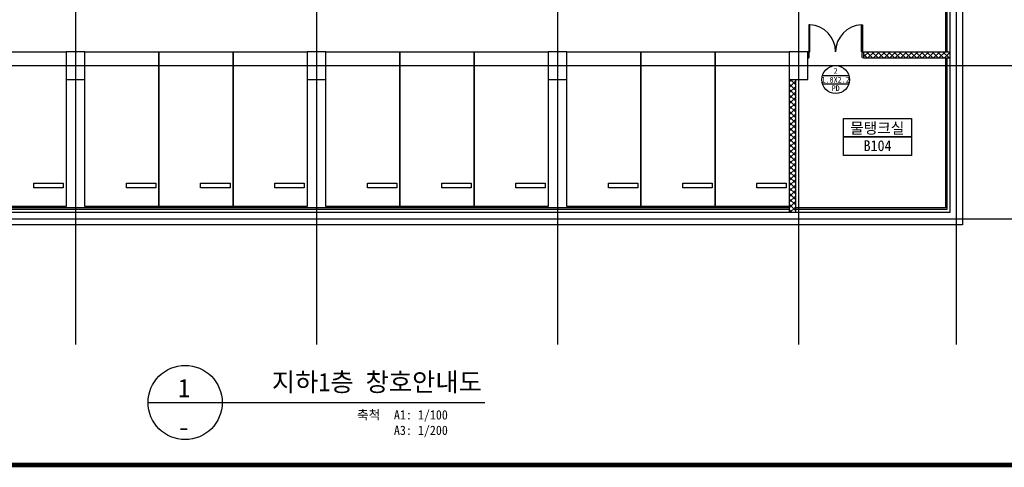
# Model space of a CAD drawing. Header units: millimetres. Extents: x 3445018 to 4174071, y -6064565 to -5122887.
# Tile 70 of 192: x 3700428 to 3732292, y -5558729 to -5544261. Entities that reach past the tile are written whole.
import ezdxf
from ezdxf.enums import TextEntityAlignment as Align

# ---------------------------------------------------------------- set-up
doc = ezdxf.new("R2010")
doc.units = ezdxf.units.MM
doc.header["$MEASUREMENT"] = 0
doc.linetypes.add('CEN', pattern=[66, 60, -2, 2, -2])
for name, color, linetype in [('3', 3, 'CONTINUOUS'), ('A_GE_FORM', 7, 'CONTINUOUS'), ('AA-XXXX-창호부호', 7, 'CONTINUOUS'), ('CAR', 5, 'CONTINUOUS'), ('CEN', 13, 'CEN'), ('DO', 7, 'CONTINUOUS'), ('HA1', 8, 'CONTINUOUS'), ('RBO', 1, 'CONTINUOUS'), ('SHEET_SD', 7, 'CONTINUOUS'), ('STL2', 6, 'CONTINUOUS'), ('SY', 1, 'CONTINUOUS'), ('TE1', 3, 'CONTINUOUS'), ('TE2', 2, 'CONTINUOUS'), ('WA1', 2, 'CONTINUOUS'), ('WA2', 3, 'CONTINUOUS')]:
    doc.layers.add(name, color=color, linetype=linetype)
doc.styles.add('돋움체', font='txt')
pattern_1 = [(45, (-9e-10, -304432.36), (-88.3883476, 88.3883476), []), (135, (-9e-10, -304432.36), (-88.3883476, -88.3883476), [])]

# ---------------------------------------------------------------- blocks, each defined once
blk = doc.blocks.new('sheet _서영')
at = {"layer": 'A_GE_FORM', "const_width": 1.5}
blk.add_lwpolyline([(-361868.49, -1059038.93), (-362670.49, -1059038.93), (-362670.49, -1058483.93), (-361868.49, -1058483.93)], close=True, dxfattribs=at)
blk = doc.blocks.new('창호부호_수정')
at = {"layer": 'AA-XXXX-창호부호'}
for p, q in [((-1717, 540), (1717, 540)), ((-1717, -540), (1717, -540))]:
    blk.add_line(p, q, dxfattribs=at)
blk.add_circle((0, 0), 1800, dxfattribs=at)
at = {"layer": 'AA-XXXX-창호부호', "color": 3, "width": 0.85}
for tag, p in [('NO', (0, 1116)), ('창호', (0, -1116))]:
    blk.add_attdef(tag, text='', height=750, dxfattribs=at).set_placement(p, align=Align.MIDDLE_CENTER)
at = {"layer": 'AA-XXXX-창호부호', "color": 4, "width": 0.85}
blk.add_attdef('규격', text='', height=750, dxfattribs=at).set_placement((0, -24), align=Align.MIDDLE_CENTER)

msp = doc.modelspace()

# ---------------------------------------------------------------- hatches: boundary and pattern name
at = {"layer": 'HA1', "ltscale": 200}
h = msp.add_hatch(dxfattribs=at)
h.set_pattern_fill('ANSI37', color=256, scale=1000)
h.set_pattern_definition(pattern_1)
h.paths.add_polyline_path([(3730534.29, -5545295.309), (3727734.29, -5545295.309), (3727734.29, -5545495.309), (3730534.29, -5545495.309)])
h = msp.add_hatch(dxfattribs=at)
h.set_pattern_fill('ANSI37', color=256, scale=1000)
h.set_pattern_definition(pattern_1)
h.paths.add_polyline_path([(3725534.29, -5546195.309), (3725334.29, -5546195.309), (3725334.29, -5550495.309), (3725534.29, -5550495.309)])

# ---------------------------------------------------------------- linework, layer by layer
at = {"layer": 'CAR', "color": 252, "true_color": 0x939598}
for points in [[(3699534.29, -5545295.309), (3701934.29, -5545295.309), (3701934.29, -5550295.309), (3699534.29, -5550295.309)], [(3702534.29, -5545295.309), (3704934.29, -5545295.309), (3704934.29, -5550295.309), (3702534.29, -5550295.309)], [(3704934.29, -5545295.309), (3707334.29, -5545295.309), (3707334.29, -5550295.309), (3704934.29, -5550295.309)], [(3707334.29, -5545295.309), (3709734.29, -5545295.309), (3709734.29, -5550295.309), (3707334.29, -5550295.309)], [(3710334.29, -5545295.309), (3712734.29, -5545295.309), (3712734.29, -5550295.309), (3710334.29, -5550295.309)], [(3712734.29, -5545295.309), (3715134.29, -5545295.309), (3715134.29, -5550295.309), (3712734.29, -5550295.309)], [(3715134.29, -5545295.309), (3717534.29, -5545295.309), (3717534.29, -5550295.309), (3715134.29, -5550295.309)], [(3718134.29, -5545295.309), (3720534.29, -5545295.309), (3720534.29, -5550295.309), (3718134.29, -5550295.309)], [(3720534.29, -5545295.309), (3722934.29, -5545295.309), (3722934.29, -5550295.309), (3720534.29, -5550295.309)], [(3722934.29, -5545295.309), (3725334.29, -5545295.309), (3725334.29, -5550295.309), (3722934.29, -5550295.309)], [(3700884.29, -5549545.309), (3701834.29, -5549545.309), (3701834.29, -5549695.309), (3700884.29, -5549695.309)], [(3703884.29, -5549545.309), (3704834.29, -5549545.309), (3704834.29, -5549695.309), (3703884.29, -5549695.309)], [(3706284.29, -5549545.309), (3707234.29, -5549545.309), (3707234.29, -5549695.309), (3706284.29, -5549695.309)], [(3708684.29, -5549545.309), (3709634.29, -5549545.309), (3709634.29, -5549695.309), (3708684.29, -5549695.309)], [(3711684.29, -5549545.309), (3712634.29, -5549545.309), (3712634.29, -5549695.309), (3711684.29, -5549695.309)], [(3714084.29, -5549545.309), (3715034.29, -5549545.309), (3715034.29, -5549695.309), (3714084.29, -5549695.309)], [(3716484.29, -5549545.309), (3717434.29, -5549545.309), (3717434.29, -5549695.309), (3716484.29, -5549695.309)], [(3719484.29, -5549545.309), (3720434.29, -5549545.309), (3720434.29, -5549695.309), (3719484.29, -5549695.309)], [(3721884.29, -5549545.309), (3722834.29, -5549545.309), (3722834.29, -5549695.309), (3721884.29, -5549695.309)], [(3724284.29, -5549545.309), (3725234.29, -5549545.309), (3725234.29, -5549695.309), (3724284.29, -5549695.309)]]:
    msp.add_lwpolyline(points, close=True, dxfattribs=at)
at = {"layer": 'CEN'}
for p, q in [((3702234.29, -5510409.833), (3702234.29, -5554758.274)), ((3710034.29, -5510409.833), (3710034.29, -5554758.274)), ((3717834.29, -5510409.833), (3717834.29, -5554758.274)), ((3725634.29, -5510409.833), (3725634.29, -5554758.274)), ((3730734.29, -5510409.833), (3730734.29, -5554758.274)), ((3685098.874, -5545745.309), (3735957.54, -5545745.309)), ((3685098.874, -5550695.309), (3735957.54, -5550695.309))]:
    msp.add_line(p, q, dxfattribs=at)
at = {"layer": 'DO', "color": 4}
for points in [[(3725964.29, -5545295.309), (3725999.29, -5545295.309), (3725999.29, -5544426.014), (3725964.29, -5544426.014)], [(3727704.29, -5545295.309), (3727669.29, -5545295.309), (3727669.29, -5544426.014), (3727704.29, -5544426.014)]]:
    msp.add_lwpolyline(points, close=True, dxfattribs=at)
for points in [[(3725979.29, -5545455.309), (3725979.29, -5545335.309), (3725964.29, -5545335.309), (3725964.29, -5545295.309), (3725934.29, -5545295.309), (3725934.29, -5545495.309), (3725964.29, -5545495.309), (3725979.29, -5545455.309)], [(3727689.29, -5545455.309), (3727689.29, -5545335.309), (3727704.29, -5545335.309), (3727704.29, -5545295.309), (3727734.29, -5545295.309), (3727734.29, -5545495.309), (3727704.29, -5545495.309), (3727689.29, -5545455.309)]]:
    msp.add_lwpolyline(points, dxfattribs=at)
for centre, start, end in [((3725964.29, -5545295.309), 0, 87.6943752), ((3727704.29, -5545295.309), 92.3056248, 180)]:
    msp.add_arc(centre, 870, start, end, dxfattribs=at)
at = {"layer": 'RBO', "color": 252, "true_color": 0x939598}
for points in [[(3727084.341, -5548049.041), (3727084.341, -5547449.041), (3729284.341, -5547449.041), (3729284.341, -5548049.041)], [(3727084.341, -5548649.041), (3727084.341, -5548049.041), (3729284.341, -5548049.041), (3729284.341, -5548649.041)]]:
    msp.add_lwpolyline(points, close=True, dxfattribs=at)
at = {"layer": 'STL2', "color": 252, "ltscale": 200, "true_color": 0x939598}
for points in [[(3730384.29, -5539195.309), (3730384.29, -5545295.309)], [(3730434.29, -5539195.309), (3730434.29, -5545295.309)], [(3730384.29, -5545495.309), (3730384.29, -5550345.309), (3725534.29, -5550345.309)], [(3730434.29, -5545495.309), (3730434.29, -5550395.309), (3725534.29, -5550395.309)], [(3725334.29, -5550345.309), (3694734.29, -5550345.309)], [(3725334.29, -5550395.309), (3694734.29, -5550395.309)]]:
    msp.add_lwpolyline(points, dxfattribs=at)
at = {"layer": 'SY'}
msp.add_line((3704582.551, -5556634.787), (3715486.028, -5556634.787), dxfattribs=at)
msp.add_circle((3705782.551, -5556634.787), 1200, dxfattribs=at)
at = {"layer": 'WA1', "color": 252, "true_color": 0x939598}
for points in [[(3725634.29, -5521395.309), (3730934.29, -5521395.309), (3730934.29, -5550895.309), (3689134.29, -5550895.309), (3689134.29, -5521395.309), (3718134.29, -5521395.309)], [(3725334.29, -5521795.309), (3730534.29, -5521795.309), (3730534.29, -5550495.309), (3689534.29, -5550495.309), (3689534.29, -5521795.309), (3718134.29, -5521795.309)]]:
    msp.add_lwpolyline(points, dxfattribs=at)
for points in [[(3701934.29, -5546195.309), (3702534.29, -5546195.309), (3702534.29, -5545295.309), (3701934.29, -5545295.309)], [(3709734.29, -5546195.309), (3710334.29, -5546195.309), (3710334.29, -5545295.309), (3709734.29, -5545295.309)], [(3717534.29, -5546195.309), (3718134.29, -5546195.309), (3718134.29, -5545295.309), (3717534.29, -5545295.309)], [(3725334.29, -5546195.309), (3725934.29, -5546195.309), (3725934.29, -5545295.309), (3725334.29, -5545295.309)]]:
    msp.add_lwpolyline(points, close=True, dxfattribs=at)
at = {"layer": 'WA2', "color": 252, "true_color": 0x939598}
for p, q in [((3727734.29, -5545295.309), (3730534.29, -5545295.309)), ((3727734.29, -5545295.309), (3727734.29, -5545495.309)), ((3727734.29, -5545495.309), (3730534.29, -5545495.309)), ((3725334.29, -5546195.309), (3725334.29, -5550495.309)), ((3725534.29, -5546195.309), (3725534.29, -5550495.309))]:
    msp.add_line(p, q, dxfattribs=at)

# ---------------------------------------------------------------- block references
at = {"layer": '3', "xscale": 100, "yscale": 100, "zscale": 100}
msp.add_blockref('sheet _서영', (39938470.4, 100345239.336), dxfattribs=at)
at = {"layer": 'AA-XXXX-창호부호', "xscale": 0.25, "yscale": 0.25, "zscale": 0.25}
msp.add_blockref('창호부호_수정', (3726834.29, -5546195.309), dxfattribs=at).add_auto_attribs({'NO': '2', '규격': '1.8X2.2', '창호': 'PD'})

# ---------------------------------------------------------------- texts
at = {"layer": 'SHEET_SD', "color": 3, "style": '돋움체'}
for s, p in [('1', (3705746.968, -5556168.122)), ('-', (3705741.475, -5557428.696))]:
    msp.add_text(s, height=600, dxfattribs=at).set_placement(p, align=Align.MIDDLE)
at = {"layer": 'TE1', "linetype": 'Continuous', "style": '돋움체'}
msp.add_text('지하1층 창호안내도', height=600, dxfattribs=at).set_placement((3708587.246, -5556453.378), align=Align.BOTTOM_LEFT)
for s, p in [('축척', (3712094.939, -5557273.237)), ('A1: 1/100', (3714283.641, -5557273.237)), ('A3: 1/200', (3714283.641, -5557773.237))]:
    msp.add_text(s, height=300, dxfattribs=at).set_placement(p, align=Align.BOTTOM_RIGHT)
at = {"layer": 'TE2', "color": 252, "true_color": 0x939598, "style": '돋움체'}
for s, p in [('물탱크실', (3728180.211, -5547762.877)), ('B104', (3728190.633, -5548335.519))]:
    msp.add_text(s, height=350, dxfattribs=at).set_placement(p, align=Align.MIDDLE)

doc.saveas('drawing.dxf')
